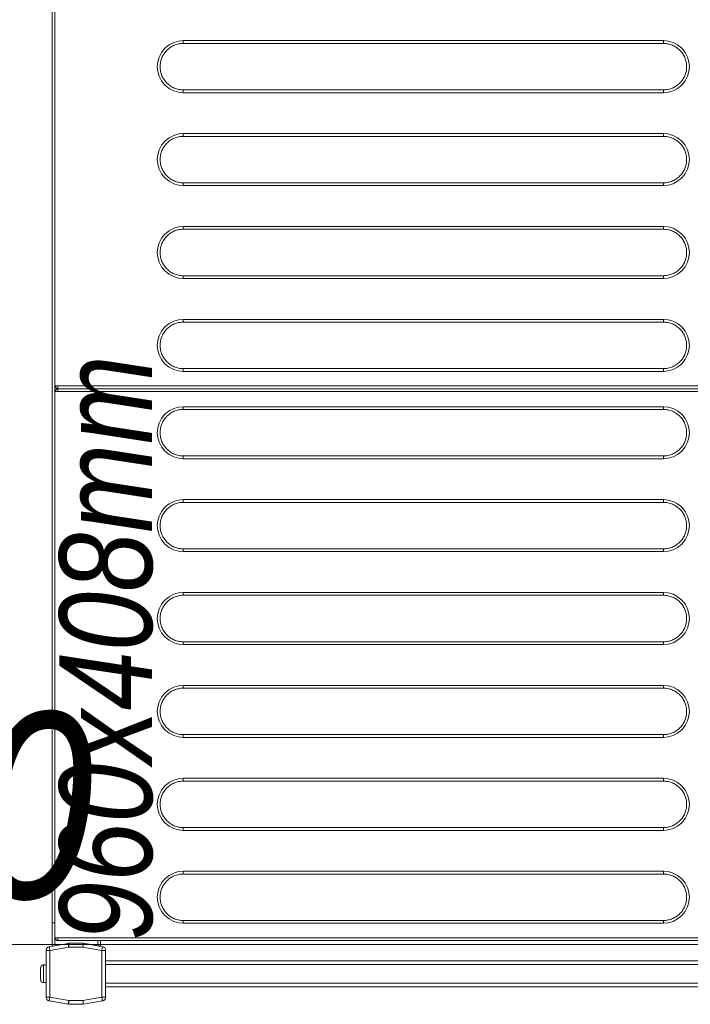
# Model space of a CAD drawing. Header units: millimetres. Extents: x -19278 to 18011, y -32369 to 41467.
# Tile 50 of 64: x -3901 to -3540, y 3578 to 4108. Entities that reach past the tile are written whole.
import ezdxf
from ezdxf.xclip import XClip

# ---------------------------------------------------------------- set-up
doc = ezdxf.new("R2010")
doc.units = ezdxf.units.MM
doc.header["$MEASUREMENT"] = 0
doc.header["$XCLIPFRAME"] = 0
doc.layers.add('2D - Rysunki i Obrazki', color=7, linetype='Continuous')
doc.layers.add('PT.A.01_1_Wnętrze - umeblowanie_Nr_pióra__1_Nr_pióra__7', color=7, linetype='Continuous', lineweight=18)
doc.layers.add('PT.A.01_1_Wnętrze - umeblowanie_Nr_pióra__201_Nr_pióra__7', color=7, linetype='Continuous', lineweight=18)
doc.layers.add('PT.A.01_1_Wymiarowanie_Nr_pióra__133_Nr_pióra__12', color=7, linetype='Continuous', lineweight=18, true_color=0xb0b000)
doc.styles.add('GENERATED_STYLE_6', font='txt')

# ---------------------------------------------------------------- blocks, each defined once
blk = doc.blocks.new('Rysunek_1_1', base_point=(2114.36, 3072.6))
at = {"layer": 'PT.A.01_1_Wnętrze - umeblowanie_Nr_pióra__201_Nr_pióra__7', "linetype": 'Continuous'}
for p, q in [((-3883.35, 4493.6), (-3883.35, 3621.6)), ((-3881.85, 4493.6), (-3881.85, 3621.6)), ((-3554.25, 4096.4), (-3812.75, 4096.4)), ((-3812.75, 4096.4), (-3812.75, 4094.9)), ((-3554.25, 4096.4), (-3812.75, 4096.4)), ((-3812.75, 4096.4), (-3812.75, 4094.9)), ((-3554.25, 4096.4), (-3554.25, 4094.9)), ((-3554.25, 4096.4), (-3554.25, 4094.9)), ((-3554.25, 4094.9), (-3812.75, 4094.9)), ((-3554.25, 4094.9), (-3812.75, 4094.9)), ((-3812.75, 4069.9), (-3554.25, 4069.9)), ((-3812.75, 4069.9), (-3812.75, 4068.4)), ((-3812.75, 4069.9), (-3554.25, 4069.9)), ((-3812.75, 4069.9), (-3812.75, 4068.4)), ((-3554.25, 4068.4), (-3554.25, 4069.9)), ((-3554.25, 4068.4), (-3554.25, 4069.9)), ((-3812.75, 4068.4), (-3554.25, 4068.4)), ((-3812.75, 4068.4), (-3554.25, 4068.4)), ((-3554.25, 4046.4), (-3812.75, 4046.4)), ((-3812.75, 4046.4), (-3812.75, 4044.9)), ((-3554.25, 4046.4), (-3812.75, 4046.4)), ((-3812.75, 4046.4), (-3812.75, 4044.9)), ((-3554.25, 4044.9), (-3812.75, 4044.9)), ((-3554.25, 4044.9), (-3812.75, 4044.9)), ((-3554.25, 4046.4), (-3554.25, 4044.9)), ((-3554.25, 4046.4), (-3554.25, 4044.9)), ((-3812.75, 4019.9), (-3554.25, 4019.9)), ((-3812.75, 4019.9), (-3812.75, 4018.4)), ((-3812.75, 4019.9), (-3554.25, 4019.9)), ((-3812.75, 4019.9), (-3812.75, 4018.4)), ((-3812.75, 4018.4), (-3554.25, 4018.4)), ((-3812.75, 4018.4), (-3554.25, 4018.4)), ((-3554.25, 4018.4), (-3554.25, 4019.9)), ((-3554.25, 4018.4), (-3554.25, 4019.9)), ((-3554.25, 3996.4), (-3812.75, 3996.4)), ((-3812.75, 3996.4), (-3812.75, 3994.9)), ((-3554.25, 3996.4), (-3812.75, 3996.4)), ((-3812.75, 3996.4), (-3812.75, 3994.9)), ((-3554.25, 3996.4), (-3554.25, 3994.9)), ((-3554.25, 3996.4), (-3554.25, 3994.9)), ((-3554.25, 3994.9), (-3812.75, 3994.9)), ((-3554.25, 3994.9), (-3812.75, 3994.9)), ((-3812.75, 3969.9), (-3554.25, 3969.9)), ((-3812.75, 3969.9), (-3812.75, 3968.4)), ((-3812.75, 3969.9), (-3554.25, 3969.9)), ((-3812.75, 3969.9), (-3812.75, 3968.4)), ((-3554.25, 3968.4), (-3554.25, 3969.9)), ((-3554.25, 3968.4), (-3554.25, 3969.9)), ((-3812.75, 3968.4), (-3554.25, 3968.4)), ((-3812.75, 3968.4), (-3554.25, 3968.4)), ((-3554.25, 3946.4), (-3812.75, 3946.4)), ((-3812.75, 3946.4), (-3812.75, 3944.9)), ((-3554.25, 3946.4), (-3812.75, 3946.4)), ((-3812.75, 3946.4), (-3812.75, 3944.9)), ((-3554.25, 3944.9), (-3812.75, 3944.9)), ((-3554.25, 3944.9), (-3812.75, 3944.9)), ((-3554.25, 3946.4), (-3554.25, 3944.9)), ((-3554.25, 3946.4), (-3554.25, 3944.9)), ((-3812.75, 3919.9), (-3554.25, 3919.9)), ((-3812.75, 3919.9), (-3812.75, 3918.4)), ((-3812.75, 3919.9), (-3554.25, 3919.9)), ((-3812.75, 3919.9), (-3812.75, 3918.4)), ((-3812.75, 3918.4), (-3554.25, 3918.4)), ((-3812.75, 3918.4), (-3554.25, 3918.4)), ((-3554.25, 3918.4), (-3554.25, 3919.9)), ((-3554.25, 3918.4), (-3554.25, 3919.9)), ((-3881.72, 3910.6), (-3881.75, 3910.6)), ((-3881.72, 3910.6), (-3881.75, 3910.6)), ((-3881.75, 3907.6), (-3881.72, 3907.6)), ((-3881.75, 3907.6), (-3881.72, 3907.6)), ((-3880.25, 3910.6), (-3881.72, 3910.6)), ((-3880.25, 3910.6), (-3881.72, 3910.6)), ((-3881.72, 3907.6), (-3880.25, 3907.6)), ((-3881.72, 3907.6), (-3880.25, 3907.6)), ((-3880.25, 3909.1), (-3880.25, 3910.6)), ((-3488.25, 3910.6), (-3880.25, 3910.6)), ((-3880.25, 3909.1), (-3880.25, 3910.6)), ((-3488.25, 3910.6), (-3880.25, 3910.6)), ((-3880.25, 3909.1), (-3488.25, 3909.1)), ((-3880.25, 3907.6), (-3880.25, 3909.1)), ((-3880.25, 3909.1), (-3488.25, 3909.1)), ((-3880.25, 3907.6), (-3880.25, 3909.1)), ((-3880.25, 3907.6), (-3488.25, 3907.6)), ((-3880.25, 3907.6), (-3488.25, 3907.6)), ((-3554.25, 3899.4), (-3812.75, 3899.4)), ((-3812.75, 3899.4), (-3812.75, 3897.9)), ((-3554.25, 3899.4), (-3812.75, 3899.4)), ((-3812.75, 3899.4), (-3812.75, 3897.9)), ((-3554.25, 3897.9), (-3812.75, 3897.9)), ((-3554.25, 3897.9), (-3812.75, 3897.9)), ((-3554.25, 3899.4), (-3554.25, 3897.9)), ((-3554.25, 3899.4), (-3554.25, 3897.9)), ((-3812.75, 3872.9), (-3554.25, 3872.9)), ((-3812.75, 3872.9), (-3812.75, 3871.4)), ((-3812.75, 3872.9), (-3554.25, 3872.9)), ((-3812.75, 3872.9), (-3812.75, 3871.4)), ((-3812.75, 3871.4), (-3554.25, 3871.4)), ((-3812.75, 3871.4), (-3554.25, 3871.4)), ((-3554.25, 3871.4), (-3554.25, 3872.9)), ((-3554.25, 3871.4), (-3554.25, 3872.9)), ((-3554.25, 3849.4), (-3812.75, 3849.4)), ((-3812.75, 3849.4), (-3812.75, 3847.9)), ((-3554.25, 3849.4), (-3812.75, 3849.4)), ((-3812.75, 3849.4), (-3812.75, 3847.9)), ((-3554.25, 3847.9), (-3812.75, 3847.9)), ((-3554.25, 3847.9), (-3812.75, 3847.9)), ((-3554.25, 3849.4), (-3554.25, 3847.9)), ((-3554.25, 3849.4), (-3554.25, 3847.9)), ((-3812.75, 3822.9), (-3554.25, 3822.9)), ((-3812.75, 3822.9), (-3812.75, 3821.4)), ((-3812.75, 3822.9), (-3554.25, 3822.9)), ((-3812.75, 3822.9), (-3812.75, 3821.4)), ((-3812.75, 3821.4), (-3554.25, 3821.4)), ((-3812.75, 3821.4), (-3554.25, 3821.4)), ((-3554.25, 3821.4), (-3554.25, 3822.9)), ((-3554.25, 3821.4), (-3554.25, 3822.9)), ((-3554.25, 3799.4), (-3812.75, 3799.4)), ((-3812.75, 3799.4), (-3812.75, 3797.9)), ((-3554.25, 3799.4), (-3812.75, 3799.4)), ((-3812.75, 3799.4), (-3812.75, 3797.9)), ((-3554.25, 3797.9), (-3812.75, 3797.9)), ((-3554.25, 3797.9), (-3812.75, 3797.9)), ((-3554.25, 3799.4), (-3554.25, 3797.9)), ((-3554.25, 3799.4), (-3554.25, 3797.9)), ((-3812.75, 3772.9), (-3554.25, 3772.9)), ((-3812.75, 3772.9), (-3812.75, 3771.4)), ((-3812.75, 3772.9), (-3554.25, 3772.9)), ((-3812.75, 3772.9), (-3812.75, 3771.4)), ((-3812.75, 3771.4), (-3554.25, 3771.4)), ((-3812.75, 3771.4), (-3554.25, 3771.4)), ((-3554.25, 3771.4), (-3554.25, 3772.9)), ((-3554.25, 3771.4), (-3554.25, 3772.9)), ((-3554.25, 3749.4), (-3812.75, 3749.4)), ((-3812.75, 3749.4), (-3812.75, 3747.9)), ((-3554.25, 3749.4), (-3812.75, 3749.4)), ((-3812.75, 3749.4), (-3812.75, 3747.9)), ((-3554.25, 3747.9), (-3812.75, 3747.9)), ((-3554.25, 3747.9), (-3812.75, 3747.9)), ((-3554.25, 3749.4), (-3554.25, 3747.9)), ((-3554.25, 3749.4), (-3554.25, 3747.9)), ((-3812.75, 3722.9), (-3554.25, 3722.9)), ((-3812.75, 3722.9), (-3812.75, 3721.4)), ((-3812.75, 3722.9), (-3554.25, 3722.9)), ((-3812.75, 3722.9), (-3812.75, 3721.4)), ((-3812.75, 3721.4), (-3554.25, 3721.4)), ((-3812.75, 3721.4), (-3554.25, 3721.4)), ((-3554.25, 3721.4), (-3554.25, 3722.9)), ((-3554.25, 3721.4), (-3554.25, 3722.9)), ((-3554.25, 3699.4), (-3812.75, 3699.4)), ((-3812.75, 3699.4), (-3812.75, 3697.9)), ((-3554.25, 3699.4), (-3812.75, 3699.4)), ((-3812.75, 3699.4), (-3812.75, 3697.9)), ((-3554.25, 3699.4), (-3554.25, 3697.9)), ((-3554.25, 3699.4), (-3554.25, 3697.9)), ((-3554.25, 3697.9), (-3812.75, 3697.9)), ((-3554.25, 3697.9), (-3812.75, 3697.9)), ((-3812.75, 3672.9), (-3554.25, 3672.9)), ((-3812.75, 3672.9), (-3812.75, 3671.4)), ((-3812.75, 3672.9), (-3554.25, 3672.9)), ((-3812.75, 3672.9), (-3812.75, 3671.4)), ((-3554.25, 3671.4), (-3554.25, 3672.9)), ((-3554.25, 3671.4), (-3554.25, 3672.9)), ((-3812.75, 3671.4), (-3554.25, 3671.4)), ((-3812.75, 3671.4), (-3554.25, 3671.4)), ((-3554.25, 3649.4), (-3812.75, 3649.4)), ((-3812.75, 3649.4), (-3812.75, 3647.9)), ((-3554.25, 3649.4), (-3812.75, 3649.4)), ((-3812.75, 3649.4), (-3812.75, 3647.9)), ((-3554.25, 3647.9), (-3812.75, 3647.9)), ((-3554.25, 3647.9), (-3812.75, 3647.9)), ((-3554.25, 3649.4), (-3554.25, 3647.9)), ((-3554.25, 3649.4), (-3554.25, 3647.9)), ((-3881.85, 3621.6), (-3883.35, 3621.6)), ((-3883.35, 3621.6), (-3883.35, 3609.06)), ((-3881.85, 3621.6), (-3883.35, 3621.6)), ((-3883.35, 3621.6), (-3883.35, 3609.06)), ((-3881.75, 3621.6), (-3881.85, 3621.6)), ((-3881.85, 3621.6), (-3881.85, 3609.33)), ((-3881.75, 3621.6), (-3881.85, 3621.6)), ((-3881.85, 3621.6), (-3881.85, 3609.33)), ((-3812.75, 3622.9), (-3554.25, 3622.9)), ((-3812.75, 3622.9), (-3812.75, 3621.4)), ((-3812.75, 3622.9), (-3554.25, 3622.9)), ((-3812.75, 3622.9), (-3812.75, 3621.4)), ((-3812.75, 3621.4), (-3554.25, 3621.4)), ((-3812.75, 3621.4), (-3554.25, 3621.4)), ((-3554.25, 3621.4), (-3554.25, 3622.9)), ((-3554.25, 3621.4), (-3554.25, 3622.9)), ((-3884.95, 3608.78), (-3874.77, 3610.57)), ((-3884.95, 3608.78), (-3874.77, 3610.57)), ((-3881.72, 3613.6), (-3881.75, 3613.6)), ((-3881.72, 3613.6), (-3881.75, 3613.6)), ((-3880.25, 3613.6), (-3881.72, 3613.6)), ((-3880.25, 3613.6), (-3881.72, 3613.6)), ((-3880.25, 3612.1), (-3880.25, 3613.6)), ((-3488.25, 3613.6), (-3880.25, 3613.6)), ((-3880.25, 3612.1), (-3880.25, 3613.6)), ((-3488.25, 3613.6), (-3880.25, 3613.6)), ((-3488.25, 3612.1), (-3880.25, 3612.1)), ((-3488.25, 3612.1), (-3880.25, 3612.1)), ((-3874.6, 3610.6), (-3874.77, 3610.57)), ((-3874.6, 3610.6), (-3874.77, 3610.57)), ((-3874.43, 3610.6), (-3874.6, 3610.6)), ((-3874.43, 3610.6), (-3874.6, 3610.6)), ((-3874.43, 3608.6), (-3874.43, 3610.6)), ((-3874.43, 3610.6), (-3866.6, 3610.6)), ((-3874.43, 3608.6), (-3874.43, 3610.6)), ((-3874.43, 3610.6), (-3866.6, 3610.6)), ((-3866.35, 3610.6), (-3866.6, 3610.6)), ((-3866.6, 3610.6), (-3856.25, 3608.78)), ((-3866.35, 3610.6), (-3866.6, 3610.6)), ((-3866.6, 3610.6), (-3856.25, 3608.78)), ((-3858.85, 3609.28), (-3866.35, 3610.6)), ((-3858.85, 3609.28), (-3866.35, 3610.6)), ((-3858.85, 3612.1), (-3858.85, 3609.28)), ((-3858.85, 3612.1), (-3858.85, 3609.28)), ((-3857.35, 3612.1), (-3857.35, 3609.02)), ((-3857.35, 3612.1), (-3857.35, 3609.02)), ((-3886.6, 3606.81), (-3884.6, 3606.81)), ((-3886.6, 3581.57), (-3886.6, 3606.81)), ((-3886.6, 3606.81), (-3884.6, 3606.81)), ((-3886.6, 3581.57), (-3886.6, 3606.81)), ((-3884.6, 3606.81), (-3874.43, 3608.6)), ((-3884.6, 3606.81), (-3874.43, 3608.6)), ((-3884.6, 3581.57), (-3884.6, 3606.81)), ((-3884.6, 3581.57), (-3884.6, 3606.81)), ((-3874.43, 3608.6), (-3866.78, 3608.6)), ((-3874.43, 3608.6), (-3866.78, 3608.6)), ((-3866.78, 3608.6), (-3856.6, 3606.81)), ((-3866.78, 3608.6), (-3856.6, 3606.81)), ((-3856.6, 3606.81), (-3854.6, 3606.81)), ((-3856.6, 3606.81), (-3856.6, 3581.57)), ((-3856.6, 3606.81), (-3854.6, 3606.81)), ((-3856.6, 3606.81), (-3856.6, 3581.57)), ((-3854.6, 3606.81), (-3854.6, 3581.57)), ((-3854.6, 3606.81), (-3854.6, 3581.57)), ((-3888.4, 3598.87), (-3888.4, 3598.91)), ((-3888.4, 3598.87), (-3888.4, 3598.91)), ((-3888.1, 3598.94), (-3886.6, 3598.94)), ((-3888.1, 3589.44), (-3888.1, 3598.94)), ((-3888.1, 3598.94), (-3886.6, 3598.94)), ((-3888.1, 3589.44), (-3888.1, 3598.94)), ((-3516.69, 3601.19), (-3854.6, 3601.19)), ((-3516.69, 3601.19), (-3854.6, 3601.19)), ((-3516.69, 3599.19), (-3854.6, 3599.19)), ((-3516.69, 3599.19), (-3854.6, 3599.19)), ((-3888.4, 3589.47), (-3888.4, 3589.51)), ((-3888.4, 3589.47), (-3888.4, 3589.51)), ((-3886.6, 3589.44), (-3888.1, 3589.44)), ((-3886.6, 3589.44), (-3888.1, 3589.44)), ((-3516.69, 3589.19), (-3854.6, 3589.19)), ((-3516.69, 3589.19), (-3854.6, 3589.19)), ((-3516.69, 3587.19), (-3854.6, 3587.19)), ((-3516.69, 3587.19), (-3854.6, 3587.19)), ((-3884.6, 3581.57), (-3886.6, 3581.57)), ((-3884.6, 3581.57), (-3886.6, 3581.57)), ((-3874.77, 3577.8), (-3884.95, 3579.6)), ((-3884.95, 3579.6), (-3874.6, 3577.77)), ((-3874.77, 3577.8), (-3884.95, 3579.6)), ((-3884.95, 3579.6), (-3874.6, 3577.77)), ((-3874.43, 3579.77), (-3884.6, 3581.57)), ((-3874.43, 3579.77), (-3884.6, 3581.57)), ((-3874.6, 3577.77), (-3866.6, 3577.77)), ((-3874.6, 3577.77), (-3866.6, 3577.77)), ((-3874.43, 3577.77), (-3874.43, 3579.77)), ((-3866.78, 3579.77), (-3874.43, 3579.77)), ((-3874.43, 3577.77), (-3874.43, 3579.77)), ((-3866.78, 3579.77), (-3874.43, 3579.77)), ((-3866.6, 3577.77), (-3874.43, 3577.77)), ((-3866.6, 3577.77), (-3874.43, 3577.77)), ((-3856.6, 3581.57), (-3866.78, 3579.77)), ((-3856.6, 3581.57), (-3866.78, 3579.77)), ((-3856.25, 3579.6), (-3866.6, 3577.77)), ((-3866.6, 3577.77), (-3856.25, 3579.6)), ((-3856.25, 3579.6), (-3866.6, 3577.77)), ((-3866.6, 3577.77), (-3856.25, 3579.6)), ((-3854.6, 3581.57), (-3856.6, 3581.57)), ((-3854.6, 3581.57), (-3856.6, 3581.57))]:
    blk.add_line(p, q, dxfattribs=at)
at = {"layer": 'PT.A.01_1_Wnętrze - umeblowanie_Nr_pióra__201_Nr_pióra__7', "linetype": 'Continuous', "flags": 128}
for points in [[(-3812.75, 4096.4), (-3815.3, 4096.17), (-3817.91, 4095.42), (-3820.41, 4094.12), (-3822.65, 4092.3), (-3824.47, 4090.07), (-3825.77, 4087.56), (-3826.52, 4084.95), (-3826.75, 4082.4), (-3826.52, 4079.86), (-3825.77, 4077.25), (-3824.47, 4074.74), (-3822.65, 4072.5), (-3820.41, 4070.69), (-3817.91, 4069.39), (-3815.3, 4068.64), (-3812.75, 4068.4)], [(-3812.75, 4096.4), (-3815.3, 4096.17), (-3817.91, 4095.42), (-3820.41, 4094.12), (-3822.65, 4092.3), (-3824.47, 4090.07), (-3825.77, 4087.56), (-3826.52, 4084.95), (-3826.75, 4082.4), (-3826.52, 4079.86), (-3825.77, 4077.25), (-3824.47, 4074.74), (-3822.65, 4072.5), (-3820.41, 4070.69), (-3817.91, 4069.39), (-3815.3, 4068.64), (-3812.75, 4068.4)], [(-3554.25, 4068.4), (-3551.7, 4068.64), (-3549.1, 4069.39), (-3546.59, 4070.69), (-3544.35, 4072.5), (-3542.53, 4074.74), (-3541.23, 4077.25), (-3540.49, 4079.86), (-3540.25, 4082.4), (-3540.49, 4084.95), (-3541.23, 4087.56), (-3542.53, 4090.07), (-3544.35, 4092.3), (-3546.59, 4094.12), (-3549.1, 4095.42), (-3551.7, 4096.17), (-3554.25, 4096.4)], [(-3554.25, 4068.4), (-3551.7, 4068.64), (-3549.1, 4069.39), (-3546.59, 4070.69), (-3544.35, 4072.5), (-3542.53, 4074.74), (-3541.23, 4077.25), (-3540.49, 4079.86), (-3540.25, 4082.4), (-3540.49, 4084.95), (-3541.23, 4087.56), (-3542.53, 4090.07), (-3544.35, 4092.3), (-3546.59, 4094.12), (-3549.1, 4095.42), (-3551.7, 4096.17), (-3554.25, 4096.4)], [(-3812.75, 4046.4), (-3815.3, 4046.17), (-3817.91, 4045.42), (-3820.41, 4044.12), (-3822.65, 4042.3), (-3824.47, 4040.07), (-3825.77, 4037.56), (-3826.52, 4034.95), (-3826.75, 4032.4), (-3826.52, 4029.86), (-3825.77, 4027.25), (-3824.47, 4024.74), (-3822.65, 4022.5), (-3820.41, 4020.69), (-3817.91, 4019.39), (-3815.3, 4018.64), (-3812.75, 4018.4)], [(-3812.75, 4046.4), (-3815.3, 4046.17), (-3817.91, 4045.42), (-3820.41, 4044.12), (-3822.65, 4042.3), (-3824.47, 4040.07), (-3825.77, 4037.56), (-3826.52, 4034.95), (-3826.75, 4032.4), (-3826.52, 4029.86), (-3825.77, 4027.25), (-3824.47, 4024.74), (-3822.65, 4022.5), (-3820.41, 4020.69), (-3817.91, 4019.39), (-3815.3, 4018.64), (-3812.75, 4018.4)], [(-3554.25, 4018.4), (-3551.7, 4018.64), (-3549.1, 4019.39), (-3546.59, 4020.69), (-3544.35, 4022.5), (-3542.53, 4024.74), (-3541.23, 4027.25), (-3540.49, 4029.86), (-3540.25, 4032.4), (-3540.49, 4034.95), (-3541.23, 4037.56), (-3542.53, 4040.07), (-3544.35, 4042.3), (-3546.59, 4044.12), (-3549.1, 4045.42), (-3551.7, 4046.17), (-3554.25, 4046.4)], [(-3554.25, 4018.4), (-3551.7, 4018.64), (-3549.1, 4019.39), (-3546.59, 4020.69), (-3544.35, 4022.5), (-3542.53, 4024.74), (-3541.23, 4027.25), (-3540.49, 4029.86), (-3540.25, 4032.4), (-3540.49, 4034.95), (-3541.23, 4037.56), (-3542.53, 4040.07), (-3544.35, 4042.3), (-3546.59, 4044.12), (-3549.1, 4045.42), (-3551.7, 4046.17), (-3554.25, 4046.4)], [(-3812.75, 3996.4), (-3815.3, 3996.17), (-3817.91, 3995.42), (-3820.41, 3994.12), (-3822.65, 3992.3), (-3824.47, 3990.07), (-3825.77, 3987.56), (-3826.52, 3984.95), (-3826.75, 3982.4), (-3826.52, 3979.86), (-3825.77, 3977.25), (-3824.47, 3974.74), (-3822.65, 3972.5), (-3820.41, 3970.69), (-3817.91, 3969.39), (-3815.3, 3968.64), (-3812.75, 3968.4)], [(-3812.75, 3996.4), (-3815.3, 3996.17), (-3817.91, 3995.42), (-3820.41, 3994.12), (-3822.65, 3992.3), (-3824.47, 3990.07), (-3825.77, 3987.56), (-3826.52, 3984.95), (-3826.75, 3982.4), (-3826.52, 3979.86), (-3825.77, 3977.25), (-3824.47, 3974.74), (-3822.65, 3972.5), (-3820.41, 3970.69), (-3817.91, 3969.39), (-3815.3, 3968.64), (-3812.75, 3968.4)], [(-3554.25, 3968.4), (-3551.7, 3968.64), (-3549.1, 3969.39), (-3546.59, 3970.69), (-3544.35, 3972.5), (-3542.53, 3974.74), (-3541.23, 3977.25), (-3540.49, 3979.86), (-3540.25, 3982.4), (-3540.49, 3984.95), (-3541.23, 3987.56), (-3542.53, 3990.07), (-3544.35, 3992.3), (-3546.59, 3994.12), (-3549.1, 3995.42), (-3551.7, 3996.17), (-3554.25, 3996.4)], [(-3554.25, 3968.4), (-3551.7, 3968.64), (-3549.1, 3969.39), (-3546.59, 3970.69), (-3544.35, 3972.5), (-3542.53, 3974.74), (-3541.23, 3977.25), (-3540.49, 3979.86), (-3540.25, 3982.4), (-3540.49, 3984.95), (-3541.23, 3987.56), (-3542.53, 3990.07), (-3544.35, 3992.3), (-3546.59, 3994.12), (-3549.1, 3995.42), (-3551.7, 3996.17), (-3554.25, 3996.4)], [(-3812.75, 3946.4), (-3815.3, 3946.17), (-3817.91, 3945.42), (-3820.41, 3944.12), (-3822.65, 3942.3), (-3824.47, 3940.07), (-3825.77, 3937.56), (-3826.52, 3934.95), (-3826.75, 3932.4), (-3826.52, 3929.86), (-3825.77, 3927.25), (-3824.47, 3924.74), (-3822.65, 3922.5), (-3820.41, 3920.69), (-3817.91, 3919.39), (-3815.3, 3918.64), (-3812.75, 3918.4)], [(-3812.75, 3946.4), (-3815.3, 3946.17), (-3817.91, 3945.42), (-3820.41, 3944.12), (-3822.65, 3942.3), (-3824.47, 3940.07), (-3825.77, 3937.56), (-3826.52, 3934.95), (-3826.75, 3932.4), (-3826.52, 3929.86), (-3825.77, 3927.25), (-3824.47, 3924.74), (-3822.65, 3922.5), (-3820.41, 3920.69), (-3817.91, 3919.39), (-3815.3, 3918.64), (-3812.75, 3918.4)], [(-3554.25, 3918.4), (-3551.7, 3918.64), (-3549.1, 3919.39), (-3546.59, 3920.69), (-3544.35, 3922.5), (-3542.53, 3924.74), (-3541.23, 3927.25), (-3540.49, 3929.86), (-3540.25, 3932.4), (-3540.49, 3934.95), (-3541.23, 3937.56), (-3542.53, 3940.07), (-3544.35, 3942.3), (-3546.59, 3944.12), (-3549.1, 3945.42), (-3551.7, 3946.17), (-3554.25, 3946.4)], [(-3554.25, 3918.4), (-3551.7, 3918.64), (-3549.1, 3919.39), (-3546.59, 3920.69), (-3544.35, 3922.5), (-3542.53, 3924.74), (-3541.23, 3927.25), (-3540.49, 3929.86), (-3540.25, 3932.4), (-3540.49, 3934.95), (-3541.23, 3937.56), (-3542.53, 3940.07), (-3544.35, 3942.3), (-3546.59, 3944.12), (-3549.1, 3945.42), (-3551.7, 3946.17), (-3554.25, 3946.4)], [(-3881.68, 3910.3), (-3881.72, 3910.6)], [(-3881.68, 3910.3), (-3881.72, 3910.6)], [(-3881.72, 3907.6), (-3881.68, 3907.91)], [(-3881.72, 3907.6), (-3881.68, 3907.91)], [(-3880.23, 3909.1), (-3880.78, 3909.2), (-3881.25, 3909.52), (-3881.44, 3909.74), (-3881.59, 3910.01), (-3881.68, 3910.3)], [(-3880.23, 3909.1), (-3880.78, 3909.2), (-3881.25, 3909.52), (-3881.44, 3909.74), (-3881.59, 3910.01), (-3881.68, 3910.3)], [(-3881.68, 3907.91), (-3881.59, 3908.2), (-3881.44, 3908.47), (-3881.25, 3908.69), (-3880.78, 3909.01), (-3880.23, 3909.1)], [(-3881.68, 3907.91), (-3881.59, 3908.2), (-3881.44, 3908.47), (-3881.25, 3908.69), (-3880.78, 3909.01), (-3880.23, 3909.1)], [(-3812.75, 3899.4), (-3815.3, 3899.17), (-3817.91, 3898.42), (-3820.41, 3897.12), (-3822.65, 3895.3), (-3824.47, 3893.07), (-3825.77, 3890.56), (-3826.52, 3887.95), (-3826.75, 3885.4), (-3826.52, 3882.86), (-3825.77, 3880.25), (-3824.47, 3877.74), (-3822.65, 3875.5), (-3820.41, 3873.69), (-3817.91, 3872.39), (-3815.3, 3871.64), (-3812.75, 3871.4)], [(-3812.75, 3899.4), (-3815.3, 3899.17), (-3817.91, 3898.42), (-3820.41, 3897.12), (-3822.65, 3895.3), (-3824.47, 3893.07), (-3825.77, 3890.56), (-3826.52, 3887.95), (-3826.75, 3885.4), (-3826.52, 3882.86), (-3825.77, 3880.25), (-3824.47, 3877.74), (-3822.65, 3875.5), (-3820.41, 3873.69), (-3817.91, 3872.39), (-3815.3, 3871.64), (-3812.75, 3871.4)], [(-3554.25, 3871.4), (-3551.7, 3871.64), (-3549.1, 3872.39), (-3546.59, 3873.69), (-3544.35, 3875.5), (-3542.53, 3877.74), (-3541.23, 3880.25), (-3540.49, 3882.86), (-3540.25, 3885.4), (-3540.49, 3887.95), (-3541.23, 3890.56), (-3542.53, 3893.07), (-3544.35, 3895.3), (-3546.59, 3897.12), (-3549.1, 3898.42), (-3551.7, 3899.17), (-3554.25, 3899.4)], [(-3554.25, 3871.4), (-3551.7, 3871.64), (-3549.1, 3872.39), (-3546.59, 3873.69), (-3544.35, 3875.5), (-3542.53, 3877.74), (-3541.23, 3880.25), (-3540.49, 3882.86), (-3540.25, 3885.4), (-3540.49, 3887.95), (-3541.23, 3890.56), (-3542.53, 3893.07), (-3544.35, 3895.3), (-3546.59, 3897.12), (-3549.1, 3898.42), (-3551.7, 3899.17), (-3554.25, 3899.4)], [(-3812.75, 3849.4), (-3815.3, 3849.17), (-3817.91, 3848.42), (-3820.41, 3847.12), (-3822.65, 3845.3), (-3824.47, 3843.07), (-3825.77, 3840.56), (-3826.52, 3837.95), (-3826.75, 3835.4), (-3826.52, 3832.86), (-3825.77, 3830.25), (-3824.47, 3827.74), (-3822.65, 3825.5), (-3820.41, 3823.69), (-3817.91, 3822.39), (-3815.3, 3821.64), (-3812.75, 3821.4)], [(-3812.75, 3849.4), (-3815.3, 3849.17), (-3817.91, 3848.42), (-3820.41, 3847.12), (-3822.65, 3845.3), (-3824.47, 3843.07), (-3825.77, 3840.56), (-3826.52, 3837.95), (-3826.75, 3835.4), (-3826.52, 3832.86), (-3825.77, 3830.25), (-3824.47, 3827.74), (-3822.65, 3825.5), (-3820.41, 3823.69), (-3817.91, 3822.39), (-3815.3, 3821.64), (-3812.75, 3821.4)], [(-3554.25, 3821.4), (-3551.7, 3821.64), (-3549.1, 3822.39), (-3546.59, 3823.69), (-3544.35, 3825.5), (-3542.53, 3827.74), (-3541.23, 3830.25), (-3540.49, 3832.86), (-3540.25, 3835.4), (-3540.49, 3837.95), (-3541.23, 3840.56), (-3542.53, 3843.07), (-3544.35, 3845.3), (-3546.59, 3847.12), (-3549.1, 3848.42), (-3551.7, 3849.17), (-3554.25, 3849.4)], [(-3554.25, 3821.4), (-3551.7, 3821.64), (-3549.1, 3822.39), (-3546.59, 3823.69), (-3544.35, 3825.5), (-3542.53, 3827.74), (-3541.23, 3830.25), (-3540.49, 3832.86), (-3540.25, 3835.4), (-3540.49, 3837.95), (-3541.23, 3840.56), (-3542.53, 3843.07), (-3544.35, 3845.3), (-3546.59, 3847.12), (-3549.1, 3848.42), (-3551.7, 3849.17), (-3554.25, 3849.4)], [(-3812.75, 3799.4), (-3815.3, 3799.17), (-3817.91, 3798.42), (-3820.41, 3797.12), (-3822.65, 3795.3), (-3824.47, 3793.07), (-3825.77, 3790.56), (-3826.52, 3787.95), (-3826.75, 3785.4), (-3826.52, 3782.86), (-3825.77, 3780.25), (-3824.47, 3777.74), (-3822.65, 3775.5), (-3820.41, 3773.69), (-3817.91, 3772.39), (-3815.3, 3771.64), (-3812.75, 3771.4)], [(-3812.75, 3799.4), (-3815.3, 3799.17), (-3817.91, 3798.42), (-3820.41, 3797.12), (-3822.65, 3795.3), (-3824.47, 3793.07), (-3825.77, 3790.56), (-3826.52, 3787.95), (-3826.75, 3785.4), (-3826.52, 3782.86), (-3825.77, 3780.25), (-3824.47, 3777.74), (-3822.65, 3775.5), (-3820.41, 3773.69), (-3817.91, 3772.39), (-3815.3, 3771.64), (-3812.75, 3771.4)], [(-3554.25, 3771.4), (-3551.7, 3771.64), (-3549.1, 3772.39), (-3546.59, 3773.69), (-3544.35, 3775.5), (-3542.53, 3777.74), (-3541.23, 3780.25), (-3540.49, 3782.86), (-3540.25, 3785.4), (-3540.49, 3787.95), (-3541.23, 3790.56), (-3542.53, 3793.07), (-3544.35, 3795.3), (-3546.59, 3797.12), (-3549.1, 3798.42), (-3551.7, 3799.17), (-3554.25, 3799.4)], [(-3554.25, 3771.4), (-3551.7, 3771.64), (-3549.1, 3772.39), (-3546.59, 3773.69), (-3544.35, 3775.5), (-3542.53, 3777.74), (-3541.23, 3780.25), (-3540.49, 3782.86), (-3540.25, 3785.4), (-3540.49, 3787.95), (-3541.23, 3790.56), (-3542.53, 3793.07), (-3544.35, 3795.3), (-3546.59, 3797.12), (-3549.1, 3798.42), (-3551.7, 3799.17), (-3554.25, 3799.4)], [(-3812.75, 3749.4), (-3815.3, 3749.17), (-3817.91, 3748.42), (-3820.41, 3747.12), (-3822.65, 3745.3), (-3824.47, 3743.07), (-3825.77, 3740.56), (-3826.52, 3737.95), (-3826.75, 3735.4), (-3826.52, 3732.86), (-3825.77, 3730.25), (-3824.47, 3727.74), (-3822.65, 3725.5), (-3820.41, 3723.69), (-3817.91, 3722.39), (-3815.3, 3721.64), (-3812.75, 3721.4)], [(-3812.75, 3749.4), (-3815.3, 3749.17), (-3817.91, 3748.42), (-3820.41, 3747.12), (-3822.65, 3745.3), (-3824.47, 3743.07), (-3825.77, 3740.56), (-3826.52, 3737.95), (-3826.75, 3735.4), (-3826.52, 3732.86), (-3825.77, 3730.25), (-3824.47, 3727.74), (-3822.65, 3725.5), (-3820.41, 3723.69), (-3817.91, 3722.39), (-3815.3, 3721.64), (-3812.75, 3721.4)], [(-3554.25, 3721.4), (-3551.7, 3721.64), (-3549.1, 3722.39), (-3546.59, 3723.69), (-3544.35, 3725.5), (-3542.53, 3727.74), (-3541.23, 3730.25), (-3540.49, 3732.86), (-3540.25, 3735.4), (-3540.49, 3737.95), (-3541.23, 3740.56), (-3542.53, 3743.07), (-3544.35, 3745.3), (-3546.59, 3747.12), (-3549.1, 3748.42), (-3551.7, 3749.17), (-3554.25, 3749.4)], [(-3554.25, 3721.4), (-3551.7, 3721.64), (-3549.1, 3722.39), (-3546.59, 3723.69), (-3544.35, 3725.5), (-3542.53, 3727.74), (-3541.23, 3730.25), (-3540.49, 3732.86), (-3540.25, 3735.4), (-3540.49, 3737.95), (-3541.23, 3740.56), (-3542.53, 3743.07), (-3544.35, 3745.3), (-3546.59, 3747.12), (-3549.1, 3748.42), (-3551.7, 3749.17), (-3554.25, 3749.4)], [(-3812.75, 3699.4), (-3815.3, 3699.17), (-3817.91, 3698.42), (-3820.41, 3697.12), (-3822.65, 3695.3), (-3824.47, 3693.07), (-3825.77, 3690.56), (-3826.52, 3687.95), (-3826.75, 3685.4), (-3826.52, 3682.86), (-3825.77, 3680.25), (-3824.47, 3677.74), (-3822.65, 3675.5), (-3820.41, 3673.69), (-3817.91, 3672.39), (-3815.3, 3671.64), (-3812.75, 3671.4)], [(-3812.75, 3699.4), (-3815.3, 3699.17), (-3817.91, 3698.42), (-3820.41, 3697.12), (-3822.65, 3695.3), (-3824.47, 3693.07), (-3825.77, 3690.56), (-3826.52, 3687.95), (-3826.75, 3685.4), (-3826.52, 3682.86), (-3825.77, 3680.25), (-3824.47, 3677.74), (-3822.65, 3675.5), (-3820.41, 3673.69), (-3817.91, 3672.39), (-3815.3, 3671.64), (-3812.75, 3671.4)], [(-3554.25, 3671.4), (-3551.7, 3671.64), (-3549.1, 3672.39), (-3546.59, 3673.69), (-3544.35, 3675.5), (-3542.53, 3677.74), (-3541.23, 3680.25), (-3540.49, 3682.86), (-3540.25, 3685.4), (-3540.49, 3687.95), (-3541.23, 3690.56), (-3542.53, 3693.07), (-3544.35, 3695.3), (-3546.59, 3697.12), (-3549.1, 3698.42), (-3551.7, 3699.17), (-3554.25, 3699.4)], [(-3554.25, 3671.4), (-3551.7, 3671.64), (-3549.1, 3672.39), (-3546.59, 3673.69), (-3544.35, 3675.5), (-3542.53, 3677.74), (-3541.23, 3680.25), (-3540.49, 3682.86), (-3540.25, 3685.4), (-3540.49, 3687.95), (-3541.23, 3690.56), (-3542.53, 3693.07), (-3544.35, 3695.3), (-3546.59, 3697.12), (-3549.1, 3698.42), (-3551.7, 3699.17), (-3554.25, 3699.4)], [(-3812.75, 3649.4), (-3815.3, 3649.17), (-3817.91, 3648.42), (-3820.41, 3647.12), (-3822.65, 3645.3), (-3824.47, 3643.07), (-3825.77, 3640.56), (-3826.52, 3637.95), (-3826.75, 3635.4), (-3826.52, 3632.86), (-3825.77, 3630.25), (-3824.47, 3627.74), (-3822.65, 3625.5), (-3820.41, 3623.69), (-3817.91, 3622.39), (-3815.3, 3621.64), (-3812.75, 3621.4)], [(-3812.75, 3649.4), (-3815.3, 3649.17), (-3817.91, 3648.42), (-3820.41, 3647.12), (-3822.65, 3645.3), (-3824.47, 3643.07), (-3825.77, 3640.56), (-3826.52, 3637.95), (-3826.75, 3635.4), (-3826.52, 3632.86), (-3825.77, 3630.25), (-3824.47, 3627.74), (-3822.65, 3625.5), (-3820.41, 3623.69), (-3817.91, 3622.39), (-3815.3, 3621.64), (-3812.75, 3621.4)], [(-3554.25, 3621.4), (-3551.7, 3621.64), (-3549.1, 3622.39), (-3546.59, 3623.69), (-3544.35, 3625.5), (-3542.53, 3627.74), (-3541.23, 3630.25), (-3540.49, 3632.86), (-3540.25, 3635.4), (-3540.49, 3637.95), (-3541.23, 3640.56), (-3542.53, 3643.07), (-3544.35, 3645.3), (-3546.59, 3647.12), (-3549.1, 3648.42), (-3551.7, 3649.17), (-3554.25, 3649.4)], [(-3554.25, 3621.4), (-3551.7, 3621.64), (-3549.1, 3622.39), (-3546.59, 3623.69), (-3544.35, 3625.5), (-3542.53, 3627.74), (-3541.23, 3630.25), (-3540.49, 3632.86), (-3540.25, 3635.4), (-3540.49, 3637.95), (-3541.23, 3640.56), (-3542.53, 3643.07), (-3544.35, 3645.3), (-3546.59, 3647.12), (-3549.1, 3648.42), (-3551.7, 3649.17), (-3554.25, 3649.4)], [(-3884.6, 3606.81), (-3884.67, 3607.19), (-3884.73, 3607.56), (-3884.79, 3607.9), (-3884.85, 3608.2), (-3884.89, 3608.45), (-3884.92, 3608.63), (-3884.95, 3608.78)], [(-3884.6, 3606.81), (-3884.67, 3607.19), (-3884.73, 3607.56), (-3884.79, 3607.9), (-3884.85, 3608.2), (-3884.89, 3608.45), (-3884.92, 3608.63), (-3884.95, 3608.78)], [(-3881.68, 3613.3), (-3881.72, 3613.6)], [(-3881.68, 3613.3), (-3881.72, 3613.6)], [(-3880.23, 3612.1), (-3880.78, 3612.2), (-3881.25, 3612.52), (-3881.44, 3612.74), (-3881.59, 3613.01), (-3881.68, 3613.3)], [(-3880.23, 3612.1), (-3880.78, 3612.2), (-3881.25, 3612.52), (-3881.44, 3612.74), (-3881.59, 3613.01), (-3881.68, 3613.3)], [(-3874.77, 3610.54), (-3874.75, 3610.42), (-3874.72, 3610.24), (-3874.67, 3610), (-3874.62, 3609.7), (-3874.56, 3609.36), (-3874.49, 3608.99), (-3874.43, 3608.6)], [(-3874.77, 3610.54), (-3874.75, 3610.42), (-3874.72, 3610.24), (-3874.67, 3610), (-3874.62, 3609.7), (-3874.56, 3609.36), (-3874.49, 3608.99), (-3874.43, 3608.6)], [(-3866.78, 3608.6), (-3866.75, 3608.95), (-3866.72, 3609.29), (-3866.69, 3609.6), (-3866.66, 3609.89), (-3866.64, 3610.14), (-3866.63, 3610.34), (-3866.61, 3610.48), (-3866.6, 3610.6)], [(-3866.78, 3608.6), (-3866.75, 3608.95), (-3866.72, 3609.29), (-3866.69, 3609.6), (-3866.66, 3609.89), (-3866.64, 3610.14), (-3866.63, 3610.34), (-3866.61, 3610.48), (-3866.6, 3610.6)], [(-3857.35, 3609.02), (-3857.47, 3609.04), (-3857.6, 3609.06), (-3857.79, 3609.09), (-3858.02, 3609.13), (-3858.28, 3609.18), (-3858.56, 3609.23), (-3858.85, 3609.28)], [(-3857.35, 3609.02), (-3857.47, 3609.04), (-3857.6, 3609.06), (-3857.79, 3609.09), (-3858.02, 3609.13), (-3858.28, 3609.18), (-3858.56, 3609.23), (-3858.85, 3609.28)], [(-3856.26, 3608.74), (-3856.28, 3608.63), (-3856.31, 3608.45), (-3856.36, 3608.2), (-3856.41, 3607.9), (-3856.47, 3607.56), (-3856.53, 3607.19), (-3856.6, 3606.81)], [(-3856.26, 3608.74), (-3856.28, 3608.63), (-3856.31, 3608.45), (-3856.36, 3608.2), (-3856.41, 3607.9), (-3856.47, 3607.56), (-3856.53, 3607.19), (-3856.6, 3606.81)], [(-3889.6, 3597.38), (-3889.52, 3597.89), (-3889.27, 3598.34), (-3888.88, 3598.68), (-3888.4, 3598.87)], [(-3889.6, 3597.38), (-3889.52, 3597.89), (-3889.27, 3598.34), (-3888.88, 3598.68), (-3888.4, 3598.87)], [(-3889.6, 3590.99), (-3889.6, 3591.37), (-3889.6, 3592.11), (-3889.6, 3593.12), (-3889.6, 3594.19), (-3889.6, 3595.26), (-3889.6, 3596.26), (-3889.6, 3597.01), (-3889.6, 3597.38)], [(-3889.6, 3590.99), (-3889.6, 3591.37), (-3889.6, 3592.11), (-3889.6, 3593.12), (-3889.6, 3594.19), (-3889.6, 3595.26), (-3889.6, 3596.26), (-3889.6, 3597.01), (-3889.6, 3597.38)], [(-3888.4, 3589.51), (-3888.87, 3589.69), (-3889.25, 3590.02), (-3889.5, 3590.45), (-3889.6, 3590.99)], [(-3888.4, 3589.51), (-3888.87, 3589.69), (-3889.25, 3590.02), (-3889.5, 3590.45), (-3889.6, 3590.99)], [(-3884.94, 3579.63), (-3884.92, 3579.75), (-3884.89, 3579.93), (-3884.85, 3580.17), (-3884.79, 3580.47), (-3884.73, 3580.81), (-3884.67, 3581.18), (-3884.6, 3581.57)], [(-3884.94, 3579.63), (-3884.92, 3579.75), (-3884.89, 3579.93), (-3884.85, 3580.17), (-3884.79, 3580.47), (-3884.73, 3580.81), (-3884.67, 3581.18), (-3884.6, 3581.57)], [(-3874.43, 3579.77), (-3874.49, 3579.39), (-3874.56, 3579.02), (-3874.62, 3578.68), (-3874.67, 3578.38), (-3874.72, 3578.13), (-3874.75, 3577.95), (-3874.77, 3577.8)], [(-3874.43, 3579.77), (-3874.49, 3579.39), (-3874.56, 3579.02), (-3874.62, 3578.68), (-3874.67, 3578.38), (-3874.72, 3578.13), (-3874.75, 3577.95), (-3874.77, 3577.8)], [(-3866.61, 3577.81), (-3866.62, 3577.92), (-3866.63, 3578.11), (-3866.65, 3578.36), (-3866.68, 3578.66), (-3866.71, 3579.01), (-3866.74, 3579.38), (-3866.78, 3579.77)], [(-3866.61, 3577.81), (-3866.62, 3577.92), (-3866.63, 3578.11), (-3866.65, 3578.36), (-3866.68, 3578.66), (-3866.71, 3579.01), (-3866.74, 3579.38), (-3866.78, 3579.77)], [(-3856.6, 3581.57), (-3856.53, 3581.18), (-3856.47, 3580.81), (-3856.41, 3580.47), (-3856.36, 3580.17), (-3856.31, 3579.93), (-3856.28, 3579.75), (-3856.25, 3579.6)], [(-3856.6, 3581.57), (-3856.53, 3581.18), (-3856.47, 3580.81), (-3856.41, 3580.47), (-3856.36, 3580.17), (-3856.31, 3579.93), (-3856.28, 3579.75), (-3856.25, 3579.6)]]:
    blk.add_lwpolyline(points, dxfattribs=at)
at = {"layer": 'PT.A.01_1_Wnętrze - umeblowanie_Nr_pióra__201_Nr_pióra__7', "linetype": 'Continuous'}
for centre, radius, start, end in [((-3812.75, 4082.4), 12.5, 90, 270), ((-3812.75, 4082.4), 12.5, 90, 270), ((-3554.25, 4082.4), 12.5, 270, 90), ((-3554.25, 4082.4), 12.5, 270, 90), ((-3812.75, 4032.4), 12.5, 90, 270), ((-3812.75, 4032.4), 12.5, 90, 270), ((-3554.25, 4032.4), 12.5, 270, 90), ((-3554.25, 4032.4), 12.5, 270, 90), ((-3812.75, 3982.4), 12.5, 90, 270), ((-3812.75, 3982.4), 12.5, 90, 270), ((-3554.25, 3982.4), 12.5, 270, 90), ((-3554.25, 3982.4), 12.5, 270, 90), ((-3812.75, 3932.4), 12.5, 90, 270), ((-3812.75, 3932.4), 12.5, 90, 270), ((-3554.25, 3932.4), 12.5, 270, 90), ((-3554.25, 3932.4), 12.5, 270, 90), ((-3812.75, 3885.4), 12.5, 90, 270), ((-3812.75, 3885.4), 12.5, 90, 270), ((-3554.25, 3885.4), 12.5, 270, 90), ((-3554.25, 3885.4), 12.5, 270, 90), ((-3812.75, 3835.4), 12.5, 90, 270), ((-3812.75, 3835.4), 12.5, 90, 270), ((-3554.25, 3835.4), 12.5, 270, 90), ((-3554.25, 3835.4), 12.5, 270, 90), ((-3812.75, 3785.4), 12.5, 90, 270), ((-3812.75, 3785.4), 12.5, 90, 270), ((-3554.25, 3785.4), 12.5, 270, 90), ((-3554.25, 3785.4), 12.5, 270, 90), ((-3812.75, 3735.4), 12.5, 90, 270), ((-3812.75, 3735.4), 12.5, 90, 270), ((-3554.25, 3735.4), 12.5, 270, 90), ((-3554.25, 3735.4), 12.5, 270, 90), ((-3812.75, 3685.4), 12.5, 90, 270), ((-3812.75, 3685.4), 12.5, 90, 270), ((-3554.25, 3685.4), 12.5, 270, 90), ((-3554.25, 3685.4), 12.5, 270, 90), ((-3812.75, 3635.4), 12.5, 90, 270), ((-3812.75, 3635.4), 12.5, 90, 270), ((-3554.25, 3635.4), 12.5, 270, 90), ((-3554.25, 3635.4), 12.5, 270, 90), ((-3884.6, 3606.81), 2, 100, 180), ((-3884.6, 3606.81), 2, 100, 180), ((-3874.43, 3608.6), 2, 90, 100), ((-3874.43, 3608.6), 2, 90, 100), ((-3856.6, 3606.81), 2, 0, 80), ((-3856.6, 3606.81), 2, 0, 80), ((-3888.1, 3597.44), 1.5, 90, 101.537), ((-3888.1, 3597.44), 1.5, 90, 101.537), ((-3888.1, 3590.94), 1.5, 258.463, 270), ((-3888.1, 3590.94), 1.5, 258.463, 270), ((-3884.6, 3581.57), 2, 180, 260), ((-3884.6, 3581.57), 2, 180, 260), ((-3884.6, 3581.57), 2, 180, 260), ((-3884.6, 3581.57), 2, 180, 260), ((-3874.43, 3579.77), 2, 260, 270), ((-3874.43, 3579.77), 2, 260, 270), ((-3856.6, 3581.57), 2, 280, 0), ((-3856.6, 3581.57), 2, 280, 360), ((-3856.6, 3581.57), 2, 280, 0), ((-3856.6, 3581.57), 2, 280, 360)]:
    blk.add_arc(centre, radius, start, end, dxfattribs=at)
at = {"layer": 'PT.A.01_1_Wymiarowanie_Nr_pióra__133_Nr_pióra__12', "linetype": 'Continuous'}
blk.add_line((-3356.37, 3610.04), (-4556.37, 3610.04), dxfattribs=at)
at = {"layer": 'PT.A.01_1_Wnętrze - umeblowanie_Nr_pióra__1_Nr_pióra__7', "linetype": 'Continuous', "insert": (-3879.52, 3611.81), "char_height": 50, "attachment_point": 1, "rotation": 90, "style": 'GENERATED_STYLE_6'}
blk.add_mtext('\\A1;{\\fArial Narrow|b0|i1|c238|p34;960x408mm}', dxfattribs=at)
at = {"layer": 'PT.A.01_1_Wymiarowanie_Nr_pióra__133_Nr_pióra__12', "linetype": 'Continuous', "insert": (-4052.37, 3633.43), "char_height": 100, "attachment_point": 7, "style": 'GENERATED_STYLE_6'}
blk.add_mtext('\\A1;{\\fArial Narrow|b0|i1|c238|p34;120}', dxfattribs=at)

msp = doc.modelspace()

# ---------------------------------------------------------------- block references
at = {"layer": '2D - Rysunki i Obrazki', "color": 151, "linetype": 'Continuous', "lineweight": 13, "true_color": 0x80c2ff}
ref = msp.add_blockref('Rysunek_1_1', (2114.36, 3072.6), dxfattribs=at)
XClip(ref).set_block_clipping_path([(-11177.5234049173, -36557.2258517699), (29952.3944637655, -28108.1790241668), (15406.2423630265, 42702.4169420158), (-25723.6755056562, 34253.3701144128)])

doc.saveas('drawing.dxf')
